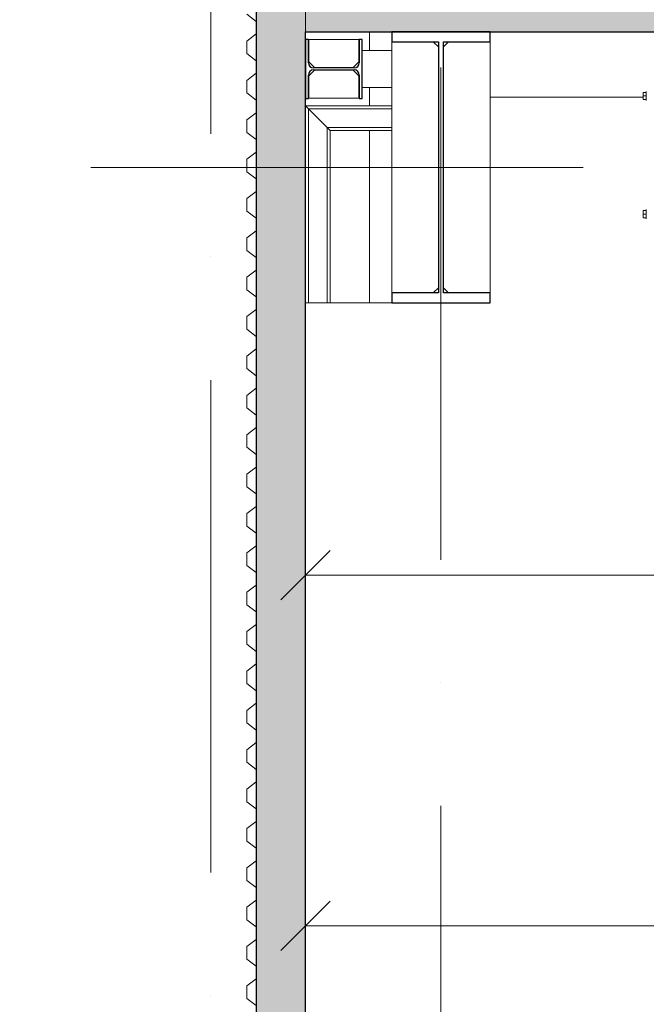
# Model space of a CAD drawing. Header units: millimetres. Extents: x 198345 to 441227, y -23587 to 80066.
# Tile 29 of 79: x 315726 to 318271, y 59180 to 63180. Entities that reach past the tile are written whole.
import ezdxf

# ---------------------------------------------------------------- set-up
doc = ezdxf.new("R2010")
doc.units = ezdxf.units.MM
doc.linetypes.add('IMPORT-HP_01_CER_B', pattern=[800, 500, -100, 100, -100])
doc.linetypes.add('Čerchovaná 20mm', pattern=[3000, 2000, -500, 0, -500])
for name, color, linetype, lineweight in [('CA_IMPORTY18', 8, 'Continuous', 9), ('CA_KOTY', 3, 'Continuous', 9), ('CA_KOTY-100', 3, 'Continuous', 9), ('CA_OSY', 5, 'Continuous', 9), ('CA_PODLAHA25', 7, 'Continuous', 13), ('CA_POHHRA18', 9, 'Continuous', 9), ('CA_POHHRA25', 7, 'Continuous', 13), ('CA_REZY', 1, 'Continuous', 25), ('CA_SRAFY', 9, 'Continuous', 25)]:
    doc.layers.add(name, color=color, linetype=linetype, lineweight=lineweight)
doc.styles.add('Arial_4', font='arial.ttf', dxfattribs={"width": 0.8, "height": 200})
doc.dimstyles.new('HP_Přímá_-_2_mm_Ariel_1-100', dxfattribs={"dimscale": 304.8, "dimtxt": 204.05188, "dimasz": 0.656168, "dimexe": 0.328084, "dimexo": 0.0625, "dimgap": 0.164042, "dimtad": 1, "dimdec": 0, "dimzin": 0, "dimdsep": 46, "dimtxsty": 'Arial_4', "dimblk1": 'OBLIQUE', "dimblk2": 'OBLIQUE', "dimsah": 1, "dimcen": 0.09, "dimazin": 0, "dimtfac": 1, "dimtdec": 4, "dimtix": 1, "dimtmove": 0, "dimatfit": 3, "dimfxl": 0.984252, "dimfxlon": 1, "dimtvp": 1, "dimtolj": 1, "dimtzin": 0, "dimarcsym": 2})

# ---------------------------------------------------------------- blocks, each defined once
blk = doc.blocks.new('ocelová kce final - 11542_003_OK-HALA_TaO-2_ET_AciS_2025-05-29_upr_dwg-2597525-PŮDORYS _6_160 _ vestavek V9')
at = {"layer": 'CA_IMPORTY18', "color": 57}
for p, q in [((205103, 63098.8), (205307, 63098.8)), ((205103, 63008.8), (205103, 63098.8)), ((205307, 63098.8), (205307, 63008.8)), ((205440, 63089), (205610, 63089)), ((205440, 62071), (205440, 63089)), ((205610, 63089), (205630, 63069)), ((205650, 63069), (205670, 63089)), ((205670, 63089), (205840, 63089)), ((205840, 62865), (205840, 63090)), ((205840, 63089), (205840, 62071)), ((205320, 63055), (205440, 63055)), ((205128, 62983.8), (205103, 63008.8)), ((205307, 63008.8), (205282, 62983.8)), ((205103, 62951.2), (205128, 62976.2)), ((205282, 62976.2), (205307, 62951.2)), ((205103, 62861.2), (205103, 62951.2)), ((205307, 62951.2), (205307, 62861.2)), ((205320, 62905), (205440, 62905)), ((206474, 62884.5), (206461.5, 62884.5)), ((206461.5, 62884.5), (206461.5, 62870)), ((206474, 62851.5), (206474, 62888.5)), ((206474, 62886.2), (206474, 62888.5)), ((205307, 62861.2), (205103, 62861.2)), ((205840, 62070), (205840, 62865)), ((205840, 62865), (206461.5, 62865)), ((206461.5, 62865), (205840, 62865)), ((206474, 62870), (206461.5, 62870)), ((206461.5, 62870), (206461.5, 62855.5)), ((206474, 62855.5), (206461.5, 62855.5)), ((206474, 62855.5), (206474, 62856.9)), ((206474, 62851.5), (206474, 62854.5)), ((205440, 62830), (205090, 62830)), ((205093.5, 62826.5), (205090, 62830)), ((205090, 62830), (205440, 62830)), ((205102, 62818), (205093.5, 62826.5)), ((205178, 62742), (205102, 62818)), ((205102, 62818), (205102, 62030)), ((205178, 62742), (205102, 62818)), ((205102, 62818), (205440, 62818)), ((205178, 62030), (205178, 62742)), ((205186.5, 62733.5), (205178, 62742)), ((205178, 62742), (205440, 62742)), ((205190, 62730), (205186.5, 62733.5)), ((205190, 62030), (205190, 62730)), ((205190, 62730), (205440, 62730)), ((205190, 62030), (205190, 62730)), ((205190, 62730), (205440, 62730)), ((206461.5, 62404.5), (206474, 62404.5)), ((206461.5, 62404.5), (206461.5, 62390)), ((206474, 62406.2), (206474, 62408.5)), ((206474, 62371.5), (206474, 62408.5)), ((206461.5, 62390), (206474, 62390)), ((206461.5, 62390), (206461.5, 62375.5)), ((206461.5, 62375.5), (206474, 62375.5)), ((206474, 62375.5), (206474, 62376.9)), ((206474, 62371.5), (206474, 62374.5)), ((205630, 62091), (205610, 62071)), ((205670, 62071), (205650, 62091)), ((205610, 62071), (205440, 62071)), ((205840, 62071), (205670, 62071)), ((205090, 62030), (205440, 62030))]:
    blk.add_line(p, q, dxfattribs=at)
at = {"layer": 'CA_IMPORTY18', "color": 57, "linetype": 'IMPORT-HP_01_CER_B'}
blk.add_line((205190, 62580), (205440, 62580), dxfattribs=at)
at = {"layer": 'CA_IMPORTY18', "color": 57, "flags": 128}
for points in [[(205102, 62818), (205093.5, 62826.5), (205090, 62830)], [(205190, 62730), (205186.5, 62733.5), (205178, 62742)]]:
    blk.add_lwpolyline(points, dxfattribs=at)
at = {"layer": 'CA_REZY'}
for p, q in [((205840, 63130), (205440, 63130)), ((205440, 63130), (205440, 63090)), ((205840, 63090), (205840, 63130)), ((205090, 63100), (205090, 62860)), ((205102, 63100), (205090, 63100)), ((205102, 63004.8), (205102, 63100)), ((205320, 63100), (205308, 63100)), ((205308, 63100), (205308, 63004.8)), ((205320, 62860), (205320, 63100)), ((205440, 63090), (205630, 63090)), ((205630, 63090), (205630, 62070)), ((205650, 62070), (205650, 63090)), ((205650, 63090), (205840, 63090)), ((205287, 62983.8), (205123, 62983.8)), ((205123, 62976.2), (205287, 62976.2)), ((205102, 62860), (205102, 62955.2)), ((205308, 62955.2), (205308, 62860)), ((205090, 62860), (205102, 62860)), ((205308, 62860), (205320, 62860)), ((205630, 62070), (205440, 62070)), ((205440, 62070), (205440, 62030)), ((205840, 62070), (205650, 62070)), ((205840, 62030), (205840, 62070)), ((205440, 62030), (205840, 62030))]:
    blk.add_line(p, q, dxfattribs=at)
for centre, start, end in [((205123, 63004.8), 180, 270), ((205287, 63004.8), 270, 0), ((205123, 62955.2), 90, 180), ((205287, 62955.2), 0, 90)]:
    blk.add_arc(centre, 21, start, end, dxfattribs=at)
blk = doc.blocks.new('ocelová kce final - ocelová kce final-2597615-PŮDORYS _6_160 _ vestavek V9')
blk.add_blockref('ocelová kce final - 11542_003_OK-HALA_TaO-2_ET_AciS_2025-05-29_upr_dwg-2597525-PŮDORYS _6_160 _ vestavek V9', (0, 0))
blk = doc.blocks.new('Opakovaný detail - 40-V6-PŮDORYS _6_160 _ vestavek V9')
at = {"layer": 'CA_POHHRA18'}
for p, q in [((-11068.4, 250.1), (-11039.4, 211.1)), ((-10988.4, 211.1), (-10959.4, 250.1)), ((-10959.4, 250.1), (-10933.9, 250.1)), ((-10934, 250.1), (-10908.5, 250.1)), ((-10908.5, 250.1), (-10879.5, 211.1)), ((-10828.5, 211.1), (-10799.5, 250.1)), ((-10799.5, 250.1), (-10774, 250.1)), ((-10774.1, 250.1), (-10748.6, 250.1)), ((-10748.6, 250.1), (-10719.6, 211.1)), ((-10668.6, 211.1), (-10639.6, 250.1)), ((-10639.6, 250.1), (-10614.1, 250.1)), ((-10614.1, 250.1), (-10588.6, 250.1)), ((-10588.6, 250.1), (-10559.6, 211.1)), ((-10508.6, 211.1), (-10479.6, 250.1)), ((-10479.6, 250.1), (-10454.1, 250.1)), ((-10454.2, 250.1), (-10428.7, 250.1)), ((-10428.7, 250.1), (-10399.7, 211.1)), ((-10348.7, 211.1), (-10319.7, 250.1)), ((-10319.7, 250.1), (-10294.2, 250.1)), ((-10294.2, 250.1), (-10268.7, 250.1)), ((-10268.7, 250.1), (-10239.7, 211.1)), ((-10188.7, 211.1), (-10159.7, 250.1)), ((-10159.7, 250.1), (-10134.2, 250.1)), ((-10134.3, 250.1), (-10108.8, 250.1)), ((-10108.8, 250.1), (-10079.8, 211.1)), ((-10028.8, 211.1), (-9999.8, 250.1)), ((-9999.8, 250.1), (-9974.3, 250.1)), ((-9974.3, 250.1), (-9948.8, 250.1)), ((-9948.8, 250.1), (-9919.8, 211.1)), ((-9868.8, 211.1), (-9839.8, 250.1)), ((-9839.8, 250.1), (-9814.3, 250.1)), ((-9814.4, 250.1), (-9788.9, 250.1)), ((-9788.9, 250.1), (-9759.9, 211.1)), ((-9708.9, 211.1), (-9679.9, 250.1)), ((-9679.9, 250.1), (-9654.4, 250.1)), ((-9654.5, 250.1), (-9629, 250.1)), ((-9629, 250.1), (-9600, 211.1)), ((-9549, 211.1), (-9520, 250.1)), ((-9520, 250.1), (-9494.5, 250.1)), ((-9494.5, 250.1), (-9469, 250.1)), ((-9469, 250.1), (-9440, 211.1)), ((-9389, 211.1), (-9360, 250.1)), ((-9360, 250.1), (-9334.5, 250.1)), ((-9334.6, 250.1), (-9309.1, 250.1)), ((-9309.1, 250.1), (-9280.1, 211.1)), ((-9229.1, 211.1), (-9200.1, 250.1)), ((-9200.1, 250.1), (-9174.6, 250.1)), ((-9174.6, 250.1), (-9149.1, 250.1)), ((-9149.1, 250.1), (-9120.1, 211.1)), ((-9069.1, 211.1), (-9040.1, 250.1)), ((-9040.1, 250.1), (-9014.6, 250.1)), ((-9014.7, 250.1), (-8989.2, 250.1)), ((-8989.2, 250.1), (-8960.2, 211.1)), ((-8909.2, 211.1), (-8880.2, 250.1)), ((-8880.2, 250.1), (-8854.7, 250.1)), ((-8854.7, 250.1), (-8829.2, 250.1)), ((-8829.2, 250.1), (-8800.2, 211.1)), ((-8749.2, 211.1), (-8720.2, 250.1)), ((-8720.2, 250.1), (-8694.7, 250.1)), ((-8694.8, 250.1), (-8669.3, 250.1)), ((-8669.3, 250.1), (-8640.3, 211.1)), ((-8589.3, 211.1), (-8560.3, 250.1)), ((-8560.3, 250.1), (-8534.8, 250.1)), ((-8534.8, 250.1), (-8509.3, 250.1)), ((-8509.3, 250.1), (-8480.3, 211.1)), ((-8429.3, 211.1), (-8400.3, 250.1)), ((-8400.3, 250.1), (-8374.8, 250.1)), ((-8374.9, 250.1), (-8349.4, 250.1)), ((-8349.4, 250.1), (-8320.4, 211.1)), ((-8269.4, 211.1), (-8240.4, 250.1)), ((-8240.4, 250.1), (-8214.9, 250.1)), ((-8215, 250.1), (-8189.5, 250.1)), ((-8189.5, 250.1), (-8160.5, 211.1)), ((-8109.5, 211.1), (-8080.5, 250.1)), ((-8080.5, 250.1), (-8055, 250.1)), ((-8055, 250.1), (-8029.5, 250.1)), ((-8029.5, 250.1), (-8000.5, 211.1)), ((-7949.5, 211.1), (-7920.5, 250.1)), ((-7920.5, 250.1), (-7895, 250.1)), ((-7895.1, 250.1), (-7869.6, 250.1)), ((-7869.6, 250.1), (-7840.6, 211.1)), ((-7789.6, 211.1), (-7760.6, 250.1)), ((-7760.6, 250.1), (-7735.1, 250.1)), ((-7735.1, 250.1), (-7709.6, 250.1)), ((-7709.6, 250.1), (-7680.6, 211.1)), ((-7629.6, 211.1), (-7600.6, 250.1)), ((-7600.6, 250.1), (-7575.1, 250.1)), ((-7575.2, 250.1), (-7549.7, 250.1)), ((-7549.7, 250.1), (-7520.7, 211.1)), ((-7469.7, 211.1), (-7440.7, 250.1)), ((-7440.7, 250.1), (-7415.2, 250.1)), ((-7415.2, 250.1), (-7389.7, 250.1)), ((-7389.7, 250.1), (-7360.7, 211.1)), ((-7309.7, 211.1), (-7280.7, 250.1)), ((-7280.7, 250.1), (-7255.2, 250.1)), ((-7255.3, 250.1), (-7229.8, 250.1)), ((-7229.8, 250.1), (-7200.8, 211.1)), ((-7149.8, 211.1), (-7120.8, 250.1)), ((-7120.8, 250.1), (-7095.3, 250.1)), ((-7095.3, 250.1), (-7069.8, 250.1)), ((-7069.8, 250.1), (-7040.8, 211.1)), ((-11039.4, 211.1), (-10988.4, 211.1)), ((-10879.5, 211.1), (-10828.5, 211.1)), ((-10719.6, 211.1), (-10668.6, 211.1)), ((-10559.6, 211.1), (-10508.6, 211.1)), ((-10399.7, 211.1), (-10348.7, 211.1)), ((-10239.7, 211.1), (-10188.7, 211.1)), ((-10079.8, 211.1), (-10028.8, 211.1)), ((-9919.8, 211.1), (-9868.8, 211.1)), ((-9759.9, 211.1), (-9708.9, 211.1)), ((-9600, 211.1), (-9549, 211.1)), ((-9440, 211.1), (-9389, 211.1)), ((-9280.1, 211.1), (-9229.1, 211.1)), ((-9120.1, 211.1), (-9069.1, 211.1)), ((-8960.2, 211.1), (-8909.2, 211.1)), ((-8800.2, 211.1), (-8749.2, 211.1)), ((-8640.3, 211.1), (-8589.3, 211.1)), ((-8480.3, 211.1), (-8429.3, 211.1)), ((-8320.4, 211.1), (-8269.4, 211.1)), ((-8160.5, 211.1), (-8109.5, 211.1)), ((-8000.5, 211.1), (-7949.5, 211.1)), ((-7840.6, 211.1), (-7789.6, 211.1)), ((-7680.6, 211.1), (-7629.6, 211.1)), ((-7520.7, 211.1), (-7469.7, 211.1)), ((-7360.7, 211.1), (-7309.7, 211.1)), ((-7200.8, 211.1), (-7149.8, 211.1))]:
    blk.add_line(p, q, dxfattribs=at)
blk = doc.blocks.new('DIMBLOCK101-PŮDORYS _6_160 _ vestavek V9')
at = {"layer": 'CA_KOTY-100'}
for p, q in [((316886.9, 59498.5), (316886.9, 59798.5)), ((385701.9, 59498.5), (385701.9, 59798.5)), ((316886.9, 59498.5), (316986.9, 59598.5)), ((385701.9, 59498.5), (385801.9, 59598.5)), ((316886.9, 59498.5), (316786.9, 59398.5)), ((316886.9, 59498.5), (385701.9, 59498.5)), ((316886.9, 59498.5), (316886.9, 59398.5)), ((385701.9, 59498.5), (385601.9, 59398.5)), ((385701.9, 59498.5), (385701.9, 59398.5))]:
    blk.add_line(p, q, dxfattribs=at)
at = {"layer": 'CA_KOTY-100', "color": 0, "insert": (350988.3, 59808.1), "char_height": 200, "width": 734.587, "attachment_point": 1, "line_spacing_factor": 0.941778, "style": 'Arial_4'}
blk.add_mtext('68815', dxfattribs=at)
blk = doc.blocks.new('_Oblique')
at = {"color": 0, "linetype": 'ByBlock', "lineweight": -2}
blk.add_line((-0.5, -0.5), (0.5, 0.5), dxfattribs=at)
blk = doc.blocks.new('DIMBLOCK103-PŮDORYS _6_160 _ vestavek V9')
at = {"layer": 'CA_KOTY-100'}
for p, q in [((316886.9, 60923.6), (316886.9, 61223.6)), ((327916.9, 60923.6), (327916.9, 61223.6)), ((316886.9, 60923.6), (316986.9, 61023.6)), ((327916.9, 60923.6), (328016.9, 61023.6)), ((316886.9, 60923.6), (316786.9, 60823.6)), ((316886.9, 60923.6), (327916.9, 60923.6)), ((316886.9, 60923.6), (316886.9, 60823.6)), ((327916.9, 60923.6), (327816.9, 60823.6)), ((327916.9, 60923.6), (327916.9, 60823.6))]:
    blk.add_line(p, q, dxfattribs=at)
at = {"layer": 'CA_KOTY-100', "color": 0, "insert": (322095.8, 61233.3), "char_height": 200, "width": 734.587, "attachment_point": 1, "line_spacing_factor": 0.941778, "style": 'Arial_4'}
blk.add_mtext('11030', dxfattribs=at)

msp = doc.modelspace()

# ---------------------------------------------------------------- hatches: boundary and pattern name
at = {"layer": 'CA_SRAFY', "lineweight": 9}
h = msp.add_hatch(dxfattribs=at)
h.set_pattern_fill('FP_22', color=256, angle=66.422, style=0, pattern_type=2)
h.set_pattern_definition([(336.422, (316691.726, 52476.908), (97.17559, 5e-05), [16.779, -8.852, 44.162, -8.852, -27.382]), (336.422, (316691.726, 52476.908), (97.17559, 5e-05), [-78.645, 16.779, -10.603]), (23.578, (316691.726, 52502.354), (-0.0001, 42.41054), [16.779, -8.852, 44.162, -8.852, -27.382]), (23.578, (316691.726, 52502.354), (-0.0001, 42.41054), [-78.645, 16.779, -10.603]), (270, (316691.73, 52502.35), (97.175, 2e-12), [25.446, -16.964]), (270, (316779.18, 52481.15), (97.175, 2e-12), [25.446, -16.964]), (1e-12, (316707.105, 52509.066), (-9e-13, 42.411), [8.112, -89.063]), (1e-12, (316755.693, 52487.86), (-9e-13, 42.411), [8.112, -89.063]), (1e-12, (316707.105, 52470.196), (-9e-13, 42.411), [8.112, -89.063]), (1e-12, (316755.693, 52448.99), (-9e-13, 42.411), [8.112, -89.063])])
h.paths.add_polyline_path([(316822.9, 56275.2), (316886.9, 56275.2), (316886.9, 63328.3), (316686.9, 63328.3), (316686.9, 56275.2)])
h = msp.add_hatch(dxfattribs=at)
h.set_pattern_fill('FP_26', color=256, angle=-198.43, style=0, pattern_type=2)
h.set_pattern_definition([(341.57, (351289.287, 63274.92), (40.642541, 0.003194), [6.096, -283.058, 32.106, 0]), (198.43, (351299.447, 63274.92), (40.642541, -0.003194), [6.096, -283.058, 31.648, 0]), (288.43, (351289.287, 63274.92), (-20.3129687, 101.608582), [96.368, -224.892]), (251.57, (351299.447, 63274.92), (-20.3129687, -101.608582), [96.368, -224.892])])
h.paths.add_polyline_path([(385701.9, 63130), (385701.9, 63280), (380441.9, 63280), (380441.9, 63130), (385539.1, 63130)])
h.paths.add_polyline_path([(378591.9, 63130), (378591.9, 63280), (375606.9, 63280), (375606.9, 63130), (378495.3, 63130)])
h.paths.add_polyline_path([(373756.9, 63130), (373756.9, 63280), (357841.9, 63280), (357841.9, 63130), (373618.9, 63130)])
h.paths.add_polyline_path([(355991.9, 63130), (355991.9, 63280), (346341.9, 63280), (346341.9, 63130), (355919.1, 63130)])
h.paths.add_polyline_path([(344491.9, 63130), (344491.9, 63280), (338541.9, 63280), (338541.9, 63130), (344360, 63130)])
h.paths.add_polyline_path([(336691.9, 63130), (336691.9, 63280), (328841.9, 63280), (328841.9, 63130), (336593.7, 63130)])
h.paths.add_polyline_path([(326991.9, 63130), (326991.9, 63280), (316886.9, 63280), (316886.9, 63130), (326840.8, 63130)])

# ---------------------------------------------------------------- linework, layer by layer
at = {"layer": 'CA_OSY', "linetype": 'Čerchovaná 20mm'}
for p, q in [((316501.9, 53715.8), (316501.9, 75184.5)), ((317436.9, 54985.8), (317436.9, 73914.5)), ((310014.1, 62579.9), (407602.9, 62579.9))]:
    msp.add_line(p, q, dxfattribs=at)
at = {"layer": 'CA_PODLAHA25'}
for p, q in [((317146.9, 63130), (317146.9, 63055)), ((317146.9, 62905), (317146.9, 62830)), ((317146.9, 62730), (317146.9, 62030))]:
    msp.add_line(p, q, dxfattribs=at)
at = {"layer": 'CA_POHHRA25'}
msp.add_line((316886.9, 63280), (316886.9, 63130), dxfattribs=at)
at = {"layer": 'CA_REZY'}
for p, q in [((316686.9, 70535), (316686.9, 56275.2)), ((316886.9, 56275.2), (316886.9, 63130)), ((316886.9, 63130), (326991.9, 63130))]:
    msp.add_line(p, q, dxfattribs=at)

# ---------------------------------------------------------------- block references
at = {"layer": 'CA_IMPORTY18', "color": 57}
msp.add_blockref('ocelová kce final - ocelová kce final-2597615-PŮDORYS _6_160 _ vestavek V9', (111796.8, 0), dxfattribs=at)
at = {"layer": 'CA_POHHRA18', "extrusion": (0, 0, -1), "rotation": 90.00000000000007}
msp.add_blockref('Opakovaný detail - 40-V6-PŮDORYS _6_160 _ vestavek V9', (-316436.8, 70242.9), dxfattribs=at)

# ---------------------------------------------------------------- dimensions: what is measured, and where the dimension line sits
at = {"layer": 'CA_KOTY'}
for base, p1, p2, override, picture, middle in [((327916.9, 60923.6), (316886.9, 61223.6), (327916.9, 61223.6), {"dimpost": '<>', "dimfxl": 11030}, 'DIMBLOCK103-PŮDORYS _6_160 _ vestavek V9', (322401.9, 61075.8)), ((385701.9, 59498.5), (316886.9, 59798.5), (385701.9, 59798.5), {"dimpost": '<>', "dimfxl": 68814.998951}, 'DIMBLOCK101-PŮDORYS _6_160 _ vestavek V9', (351294.4, 59650.6))]:
    dim = msp.add_linear_dim(base=base, p1=p1, p2=p2, dimstyle='HP_Přímá_-_2_mm_Ariel_1-100', override=override, dxfattribs=at)
    dim.commit()
    dim.dimension.update_dxf_attribs({"geometry": picture, "text_midpoint": middle})

doc.saveas('drawing.dxf')
